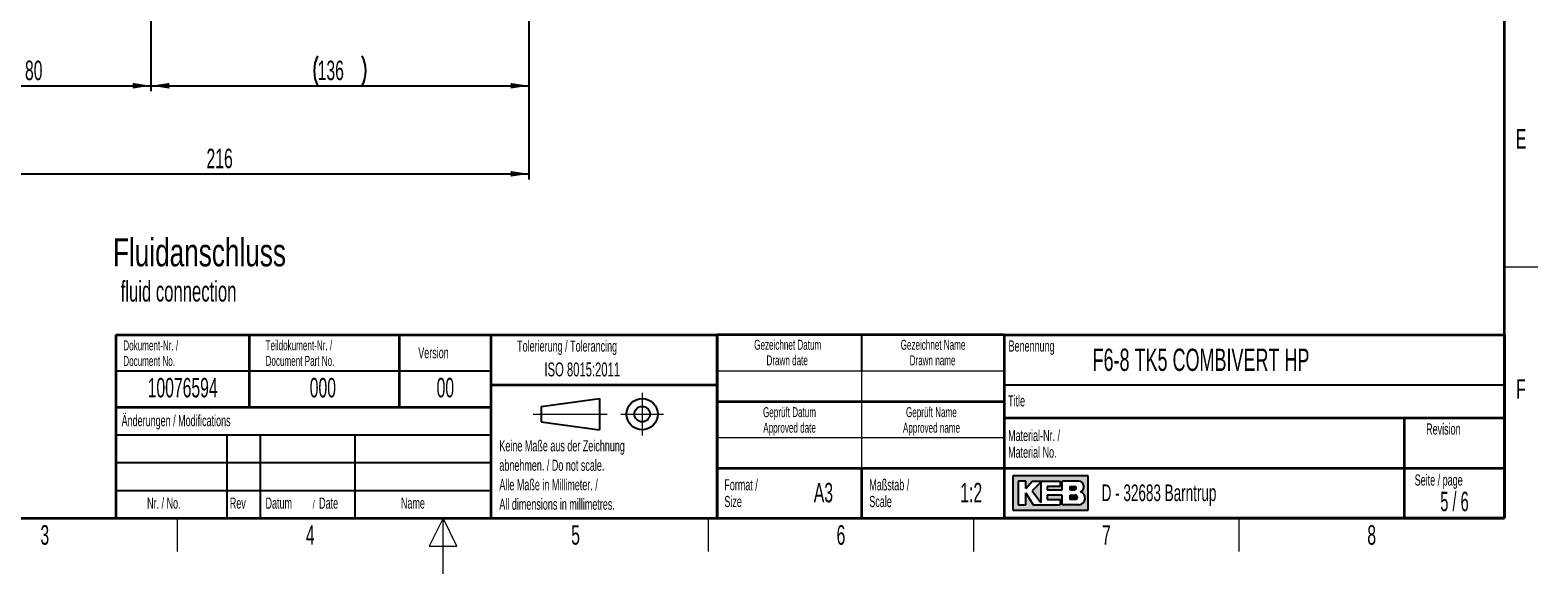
# Paper-space layout 'Blatt5' of a CAD drawing. Header units: millimetres. Extents: x 5 to 418, y 2 to 292.
# Tile 2 of 33: x 143 to 414, y 2 to 100. Entities that reach past the tile are written whole.
import ezdxf

# ---------------------------------------------------------------- set-up
doc = ezdxf.new("R2010")
doc.units = ezdxf.units.MM
doc.layers.add('SLD-0', color=7, linetype='Continuous')
doc.styles.add('SLDTEXTSTYLE0', font='TXT', dxfattribs={"width": 0.7})
doc.styles.add('SLDTEXTSTYLE1', font='TXT', dxfattribs={"width": 0.605})
doc.styles.add('SLDTEXTSTYLE2', font='TXT', dxfattribs={"width": 0.563})
doc.dimstyles.new('SLDDIMSTYLE4', dxfattribs={"dimtxt": 3.5, "dimasz": 3.302, "dimexe": 0, "dimexo": 0.0625, "dimgap": 0.875, "dimtad": 1, "dimlfac": 2, "dimrnd": 1e-09, "dimzin": 12, "dimdsep": 46, "dimtxsty": 'SLDTEXTSTYLE1', "dimsah": 1, "dimcen": 0.09, "dimadec": 0, "dimazin": 3, "dimtfac": 1, "dimtofl": 0, "dimtmove": 0, "dimatfit": 3, "dimfxl": 1, "dimfrac": 2, "dimtolj": 1, "dimtzin": 12, "dimarcsym": 0})
doc.dimstyles.new('SLDDIMSTYLE7', dxfattribs={"dimtxt": 3.5, "dimasz": 3.302, "dimexe": 0, "dimexo": 0.0625, "dimgap": 0.875, "dimtad": 1, "dimdec": 1, "dimlfac": 2, "dimrnd": 1e-09, "dimzin": 12, "dimdsep": 46, "dimtxsty": 'SLDTEXTSTYLE1', "dimsah": 1, "dimcen": 0.09, "dimadec": 0, "dimazin": 3, "dimtfac": 1, "dimtmove": 0, "dimatfit": 0, "dimfxl": 1, "dimfrac": 2, "dimtolj": 1, "dimtzin": 12, "dimarcsym": 0})

# ---------------------------------------------------------------- blocks, each defined once
blk = doc.blocks.new('_D_20')
at = {"layer": 'SLD-0', "color": 7}
for p, q in [((124.4522968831, 143.9615094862), (124.4522968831, 88.7966129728)), ((164.4522968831, 113.7498804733), (164.4522968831, 88.7966129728)), ((124.4522968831, 89.7966129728), (164.4522968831, 89.7966129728))]:
    blk.add_line(p, q, dxfattribs=at)
for points in [[(124.4522968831, 89.7966129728), (127.7542968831, 89.2886129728), (127.7542968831, 90.3046129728)], [(164.4522968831, 89.7966129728), (161.1502968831, 90.3046129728), (161.1502968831, 89.2886129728)]]:
    blk.add_solid(points, dxfattribs=at)
at = {"layer": 'SLD-0', "color": 7, "insert": (141.7786858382, 94.3083502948), "char_height": 3.5, "attachment_point": 1, "style": 'SLDTEXTSTYLE1'}
blk.add_mtext('80', dxfattribs=at)
blk = doc.blocks.new('_D_21')
at = {"layer": 'SLD-0', "color": 7}
for p, q in [((164.4522968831, 113.7498804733), (164.4522968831, 88.7966129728)), ((232.4522968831, 113.7498804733), (232.4522968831, 88.7966129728)), ((164.4522968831, 89.7966129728), (232.4522968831, 89.7966129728))]:
    blk.add_line(p, q, dxfattribs=at)
for centre, start, end in [((199.8134079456, 92.4823768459), 153.4349488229, 206.5650511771), ((197.0911855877, 92.4823768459), 333.4349488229, 26.5650511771)]:
    blk.add_arc(centre, 6.005550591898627, start, end, dxfattribs=at)
for points in [[(164.4522968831, 89.7966129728), (167.7542968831, 89.2886129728), (167.7542968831, 90.3046129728)], [(232.4522968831, 89.7966129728), (229.1502968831, 90.3046129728), (229.1502968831, 89.2886129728)]]:
    blk.add_solid(points, dxfattribs=at)
at = {"layer": 'SLD-0', "color": 7, "insert": (194.4418801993, 94.3083502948), "char_height": 3.5, "attachment_point": 1, "style": 'SLDTEXTSTYLE1'}
blk.add_mtext('136', dxfattribs=at)
blk = doc.blocks.new('_D_22')
at = {"layer": 'SLD-0', "color": 7}
for p, q in [((124.4522968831, 137.5797503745), (124.4522968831, 72.9528228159)), ((232.4522968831, 113.7498804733), (232.4522968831, 72.9528228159)), ((124.4522968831, 73.9528228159), (232.4522968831, 73.9528228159))]:
    blk.add_line(p, q, dxfattribs=at)
for points in [[(124.4522968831, 73.9528228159), (127.7542968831, 73.4448228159), (127.7542968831, 74.4608228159)], [(232.4522968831, 73.9528228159), (229.1502968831, 74.4608228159), (229.1502968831, 73.4448228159)]]:
    blk.add_solid(points, dxfattribs=at)
at = {"layer": 'SLD-0', "color": 7, "insert": (174.4418803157, 78.4645601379), "char_height": 3.5, "attachment_point": 1, "style": 'SLDTEXTSTYLE1'}
blk.add_mtext('216', dxfattribs=at)
blk = doc.blocks.new('_D_25')
at = {"layer": 'SLD-0', "color": 7}
for p, q in [((114.4497843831, 119.7498804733), (114.4497843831, 126.0998804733)), ((158.4522968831, 119.7498804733), (113.4497843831, 119.7498804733)), ((114.4497843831, 119.7498804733), (114.4497843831, 102.5797503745)), ((145.4522968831, 102.5797503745), (113.4497843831, 102.5797503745)), ((114.4497843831, 102.5797503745), (114.4497843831, 96.2297503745))]:
    blk.add_line(p, q, dxfattribs=at)
for centre, start, end in [((111.7640205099, 110.4721068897), 63.4349488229, 116.5650511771), ((111.7640205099, 111.8575237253), 243.4349488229, 296.5650511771)]:
    blk.add_arc(centre, 6.005550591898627, start, end, dxfattribs=at)
for points in [[(114.4497843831, 119.7498804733), (114.9577843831, 123.0518804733), (113.9417843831, 123.0518804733)], [(114.4497843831, 102.5797503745), (113.9417843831, 99.2777503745), (114.9577843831, 99.2777503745)]]:
    blk.add_solid(points, dxfattribs=at)
at = {"layer": 'SLD-0', "color": 7, "insert": (109.938047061, 106.4859959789), "char_height": 3.5, "attachment_point": 1, "rotation": 90.00000000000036, "style": 'SLDTEXTSTYLE1'}
blk.add_mtext('34,3', dxfattribs=at)

psp = doc.layouts.new('Blatt5')

# ---------------------------------------------------------------- hatches: boundary and pattern name
at = {"linetype": 'Continuous'}
h = psp.add_hatch(color=7, dxfattribs=at)
h.paths.add_polyline_path([(319.519086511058, 13.45626988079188), (333.083981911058, 13.45626988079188), (333.083981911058, 19.65736492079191), (319.519086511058, 19.65736492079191)], flags=0)
edge = h.paths.add_edge_path(flags=0)
edge.add_arc((331.3188604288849, 15.61738520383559), 1.20464082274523, -81.72003226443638, 70.1709600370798, ccw=False)
edge.add_line((331.4923410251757, 14.42530131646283), (331.480008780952, 14.42519098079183))
edge.add_line((331.480008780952, 14.42519098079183), (328.4331606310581, 14.42519098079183))
edge.add_line((328.4331606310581, 14.42519098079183), (328.4331606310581, 16.16924896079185))
edge.add_line((328.4331606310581, 16.16924896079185), (325.7201815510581, 16.16924896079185))
edge.add_line((325.7201815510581, 16.16924896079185), (325.7201815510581, 15.39411208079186))
edge.add_line((325.7201815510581, 15.39411208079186), (328.0455921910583, 15.39411208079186))
edge.add_line((328.0455921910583, 15.39411208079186), (328.0455921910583, 14.42519098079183))
edge.add_line((328.0455921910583, 14.42519098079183), (323.2009866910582, 14.42519098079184))
edge.add_line((323.2009866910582, 14.42519098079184), (321.8444971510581, 16.55681740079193))
edge.add_line((321.8444971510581, 16.55681740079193), (321.8444971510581, 14.42519098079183))
edge.add_line((321.8444971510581, 14.42519098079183), (320.4880076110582, 14.42519098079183))
edge.add_line((320.4880076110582, 14.42519098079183), (320.4880076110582, 18.68844382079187))
edge.add_line((320.4880076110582, 18.68844382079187), (321.8444971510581, 18.68844382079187))
edge.add_line((321.8444971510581, 18.68844382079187), (321.8444971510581, 17.33195428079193))
edge.add_line((321.8444971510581, 17.33195428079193), (323.0072024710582, 18.68844382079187))
edge.add_line((323.0072024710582, 18.68844382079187), (328.0455921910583, 18.68844382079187))
edge.add_line((328.0455921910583, 18.68844382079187), (328.0455921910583, 17.71952272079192))
edge.add_line((328.0455921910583, 17.71952272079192), (325.7201815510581, 17.71952272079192))
edge.add_line((325.7201815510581, 17.71952272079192), (325.7201815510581, 17.13817006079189))
edge.add_line((325.7201815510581, 17.13817006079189), (328.4331606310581, 17.13817006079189))
edge.add_line((328.4331606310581, 17.13817006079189), (328.4331606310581, 18.68844382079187))
edge.add_line((328.4331606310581, 18.68844382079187), (331.4242487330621, 18.68844382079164))
edge.add_line((331.4242487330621, 18.68844382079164), (331.4256482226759, 18.68844382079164))
edge.add_line((331.4256482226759, 18.68844382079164), (331.4259454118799, 18.68845828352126))
edge.add_arc((331.2860949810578, 17.67430640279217), 1.023749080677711, -64.45894120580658, 82.14849338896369, ccw=False)
psp.add_hatch(color=7, dxfattribs=at).paths.add_polyline_path([(324.5574762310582, 14.81275942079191), (324.557476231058, 18.49465960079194), (323.0072024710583, 16.94438584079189)], flags=0)
h = psp.add_hatch(color=7, dxfattribs=at)
edge = h.paths.add_edge_path(flags=0)
edge.add_line((329.7896501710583, 17.13817006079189), (330.6013652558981, 17.13817006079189))
edge.add_arc((330.6568434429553, 17.42884639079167), 0.2959232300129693, 259.1945394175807, 460.8054605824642)
edge.add_line((330.6013652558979, 17.71952272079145), (329.7896501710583, 17.71952272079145))
edge.add_line((329.7896501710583, 17.71952272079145), (329.7896501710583, 17.13817006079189))
h = psp.add_hatch(color=7, dxfattribs=at)
edge = h.paths.add_edge_path(flags=0)
edge.add_line((329.7896501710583, 15.39411208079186), (330.7588584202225, 15.39411208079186))
edge.add_arc((330.7588584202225, 15.78168052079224), 0.3875684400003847, 270.0000000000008, 450.0000000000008)
edge.add_line((330.7588584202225, 16.16924896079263), (330.7386620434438, 16.16924896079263))
edge.add_line((330.7386620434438, 16.16924896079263), (329.7896501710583, 16.16924896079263))
edge.add_line((329.7896501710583, 16.16924896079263), (329.7896501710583, 15.39411208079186))

# ---------------------------------------------------------------- linework, layer by layer
at = {"layer": 'SLD-0', "lineweight": 35}
for p, q in [((408, 12), (408, 282.5)), ((158.116731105, 45.0000000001), (225.616731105, 45.0000000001)), ((158.116731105, 45.0000000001), (158.116731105, 32.0000000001)), ((182.116731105, 45.0000000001), (182.116731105, 32.0000000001)), ((209.116731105, 45.0000000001), (209.116731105, 32.0000000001)), ((225.616731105, 45.0000000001), (225.616731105, 32.0000000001)), ((225.616731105, 45), (266.3304509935, 45)), ((225.616731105, 45), (225.616731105, 36)), ((266.3304509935, 12), (266.3304509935, 45)), ((266.3304509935, 45), (266.3304509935, 12)), ((318, 45), (266.3304509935, 45)), ((318, 45), (318, 12)), ((318, 45), (318, 40.1053465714)), ((318, 45), (408, 45)), ((318, 45), (318, 12)), ((408, 45), (408, 12)), ((225.616731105, 36), (266.3304509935, 36)), ((225.616731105, 36), (225.616731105, 12)), ((266.3304509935, 33), (318, 33)), ((158.116731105, 31.9999999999), (158.116731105, 12)), ((158.116731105, 31.9999999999), (225.616731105, 31.9999999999)), ((225.616731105, 31.9999999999), (225.616731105, 12)), ((408, 30), (318, 30)), ((390, 12), (390, 30)), ((266.3304509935, 21), (318, 21)), ((292.3304509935, 21), (292.3304509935, 12)), ((318, 21), (390, 21)), ((390, 21), (408, 21)), ((26, 12), (408, 12)), ((158.116731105, 12), (225.616731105, 12)), ((225.616731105, 12), (266.3304509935, 12)), ((266.3304509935, 12), (318, 12)), ((408, 12), (318, 12))]:
    psp.add_line(p, q, dxfattribs=at)
at = {"layer": 'SLD-0', "lineweight": 18}
for p, q in [((408, 57.25), (414, 57.25)), ((266.3304509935, 38.5), (318, 38.5)), ((292.3304509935, 38.5), (292.3304509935, 33)), ((252.8396209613, 34.5746449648), (252.8396209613, 26.8746449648)), ((292.3304509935, 33), (292.3304509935, 26.5)), ((233.2396209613, 30.7246449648), (246.5396209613, 30.7246449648)), ((248.9896209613, 30.7246449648), (256.6896209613, 30.7246449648)), ((266.3304509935, 26.5), (318, 26.5)), ((292.3304509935, 26.5), (292.3304509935, 21)), ((169.25, 6), (169.25, 12)), ((217, 12), (214.5, 7)), ((217, 2), (217, 12)), ((219.5, 7), (217, 12)), ((264.75, 6), (264.75, 12)), ((312.5, 6), (312.5, 12)), ((360.25, 6), (360.25, 12)), ((214.5, 7), (219.5, 7))]:
    psp.add_line(p, q, dxfattribs=at)
at = {"layer": 'SLD-0'}
for p, q in [((292.3304509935, 45), (292.3304509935, 38.5)), ((158.116731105, 38.5000000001), (225.616731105, 38.5000000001)), ((318, 36), (408, 36)), ((158.116731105, 27), (225.616731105, 27)), ((178.116731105, 27), (178.116731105, 12)), ((184.116731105, 27), (184.116731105, 12)), ((201.116731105, 27), (201.116731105, 12)), ((158.116731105, 22), (225.616731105, 22)), ((158.116731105, 17), (225.616731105, 17)), ((331.4242487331, 18.6884438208), (331.4256482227, 18.6884438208)), ((331.4256482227, 18.6884438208), (331.4259454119, 18.6884582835)), ((331.480008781, 14.4251909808), (331.4923410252, 14.4253013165))]:
    psp.add_line(p, q, dxfattribs=at)
at = {"layer": 'SLD-0', "lineweight": 25}
for p, q in [((234.6396209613, 32.1246449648), (245.1396209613, 33.5246449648)), ((245.1396209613, 33.5246449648), (245.1396209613, 27.9246449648)), ((158.116731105, 32.0000000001), (225.616731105, 32.0000000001)), ((234.6396209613, 32.1246449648), (234.6396209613, 29.3246449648)), ((234.6396209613, 29.3246449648), (245.1396209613, 27.9246449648))]:
    psp.add_line(p, q, dxfattribs=at)
at = {"layer": 'SLD-0', "linetype": 'Continuous'}
for p, q in [((333.0839819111, 19.6573649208), (319.5190865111, 19.6573649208)), ((319.5190865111, 19.6573649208), (319.5190865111, 13.4562698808)), ((333.0839819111, 13.4562698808), (333.0839819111, 19.6573649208)), ((321.8444971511, 18.6884438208), (320.4880076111, 18.6884438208)), ((320.4880076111, 18.6884438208), (320.4880076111, 14.4251909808)), ((321.8444971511, 17.3319542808), (323.0072024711, 18.6884438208)), ((321.8444971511, 17.3319542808), (321.8444971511, 18.6884438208)), ((321.8444971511, 14.4251909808), (321.8444971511, 16.5568174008)), ((321.8444971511, 16.5568174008), (323.2009866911, 14.4251909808)), ((323.0072024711, 18.6884438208), (328.0455921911, 18.6884438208)), ((324.5574762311, 18.4946596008), (323.0072024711, 16.9443858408)), ((323.0072024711, 16.9443858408), (324.5574762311, 14.8127594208)), ((324.5574762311, 18.4946596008), (324.5574762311, 14.8127594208)), ((325.7201815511, 17.7195227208), (325.7201815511, 17.1381700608)), ((328.0455921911, 17.7195227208), (325.7201815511, 17.7195227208)), ((325.7201815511, 17.1381700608), (328.4331606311, 17.1381700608)), ((328.0455921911, 18.6884438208), (328.0455921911, 17.7195227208)), ((331.4242487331, 18.6884438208), (328.4331606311, 18.6884438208)), ((328.4331606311, 17.1381700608), (328.4331606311, 18.6884438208)), ((329.7896501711, 17.7195227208), (330.6013652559, 17.7195227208)), ((329.7896501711, 17.7195227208), (329.7896501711, 17.1381700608)), ((329.7896501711, 17.1381700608), (330.6013652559, 17.1381700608)), ((331.4242487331, 18.6884438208), (331.4256482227, 18.6884438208)), ((331.4256482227, 18.6884438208), (331.4259454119, 18.6884582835)), ((320.4880076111, 14.4251909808), (321.8444971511, 14.4251909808)), ((323.2009866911, 14.4251909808), (328.0455921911, 14.4251909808)), ((325.7201815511, 16.1692489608), (325.7201815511, 15.3941120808)), ((328.4331606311, 16.1692489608), (325.7201815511, 16.1692489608)), ((325.7201815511, 15.3941120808), (328.0455921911, 15.3941120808)), ((328.0455921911, 15.3941120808), (328.0455921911, 14.4251909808)), ((328.4331606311, 14.4251909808), (328.4331606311, 16.1692489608)), ((331.480008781, 14.4251909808), (328.4331606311, 14.4251909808)), ((329.7896501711, 16.1692489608), (330.7588584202, 16.1692489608)), ((329.7896501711, 16.1692489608), (329.7896501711, 15.3941120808)), ((330.7588584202, 15.3941120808), (329.7896501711, 15.3941120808)), ((330.7386620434, 16.1692489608), (330.7588584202, 16.1692489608)), ((331.480008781, 14.4251909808), (331.4923410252, 14.4253013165)), ((319.5190865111, 13.4562698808), (333.0839819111, 13.4562698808))]:
    psp.add_line(p, q, dxfattribs=at)
at = {"layer": 'SLD-0', "lineweight": 25}
for radius in [2.799999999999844, 1.400000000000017]:
    psp.add_circle((252.8396209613, 30.7246449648), radius, dxfattribs=at)
at = {"layer": 'SLD-0', "linetype": 'Continuous'}
for centre, radius, start, end in [((330.656843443, 17.4288463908), 0.2959232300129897, 259.1945394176, 100.8054605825), ((331.2860949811, 17.6743064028), 1.023749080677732, 295.5410587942, 82.148493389), ((331.3188604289, 15.6173852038), 1.204640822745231, 278.2799677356, 70.1709600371), ((330.7588584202, 15.7816805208), 0.3875684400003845, 270, 90)]:
    psp.add_arc(centre, radius, start, end, dxfattribs=at)

# ---------------------------------------------------------------- texts
at = {"layer": 'SLD-0'}
for s, insert, char_height, attachment_point, style in [('E', (410.9815679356, 82.0010772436), 3.5, 2, 'SLDTEXTSTYLE1'), ('Dokument-Nr. /', (159.4706948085, 43.9891162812), 1.8, 1, 'SLDTEXTSTYLE1'), ('Teildokument-Nr. /', (185.0721201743, 44.0073193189), 1.8, 1, 'SLDTEXTSTYLE1'), ('Tolerierung / Tolerancing', (230.3365652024, 43.9666257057), 2, 1, 'SLDTEXTSTYLE1'), ('Gezeichnet Datum', (279.0254468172, 44.103942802), 1.8, 2, 'SLDTEXTSTYLE1'), ('Gezeichnet Name', (305.1708434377, 44.1039425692), 1.8, 2, 'SLDTEXTSTYLE1'), ('Benennung', (318.7636716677, 43.9908879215), 2, 1, 'SLDTEXTSTYLE1'), ('Document No.', (159.4706948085, 41.189116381), 1.8, 1, 'SLDTEXTSTYLE1'), ('Document Part No.', (185.0721201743, 41.2073194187), 1.8, 1, 'SLDTEXTSTYLE1'), ('Version', (212.5452394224, 42.7601484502), 2, 1, 'SLDTEXTSTYLE1'), ('Drawn date', (278.9302899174, 41.3039429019), 1.8, 2, 'SLDTEXTSTYLE1'), ('Drawn name', (305.0870934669, 41.303942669), 1.8, 2, 'SLDTEXTSTYLE1'), ('F6-8 TK5 COMBIVERT HP', (333.8826865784, 42.5045192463), 4, 1, 'SLDTEXTSTYLE1'), ('ISO 8015:2011', (235.2515272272, 40.0184824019), 2.5, 1, 'SLDTEXTSTYLE1'), ('10076594', (170.1557203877, 37.2429898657), 3.5, 2, 'SLDTEXTSTYLE1'), ('000', (195.3766861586, 37.2429898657), 3.5, 2, 'SLDTEXTSTYLE1'), ('00', (217.4240130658, 37.2527124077), 3.5, 2, 'SLDTEXTSTYLE1'), ('F', (410.9536166, 37.0010772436), 3.5, 2, 'SLDTEXTSTYLE1'), ('Title', (318.6797653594, 34.1107265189), 2, 1, 'SLDTEXTSTYLE1'), ('Änderungen / Modifications', (159.1698388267, 30.5619096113), 2, 1, 'SLDTEXTSTYLE1'), ('Geprüft Datum', (279.349366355, 31.9851255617), 1.8, 2, 'SLDTEXTSTYLE1'), ('Geprüft Name', (304.8761939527, 31.9851255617), 1.8, 2, 'SLDTEXTSTYLE1'), ('Approved date', (279.3620221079, 29.1851256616), 1.8, 2, 'SLDTEXTSTYLE1'), ('Approved name', (304.900256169, 29.1851256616), 1.8, 2, 'SLDTEXTSTYLE1'), ('Material-Nr. /', (318.6797653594, 27.8878268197), 2, 1, 'SLDTEXTSTYLE1'), ('Revision', (393.8965220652, 29.0591225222), 2, 1, 'SLDTEXTSTYLE1'), ('Keine Maße aus der Zeichnung', (227.1404191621, 26.0307047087), 2, 1, 'SLDTEXTSTYLE1'), ('Material No.', (318.6797653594, 24.8878267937), 2, 1, 'SLDTEXTSTYLE1'), ('abnehmen. / Do not scale.', (227.1404191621, 22.5307046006), 2, 1, 'SLDTEXTSTYLE1'), ('Alle Maße in Millimeter. /', (227.1404191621, 19.0307044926), 2, 1, 'SLDTEXTSTYLE1'), ('Format /', (267.6250939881, 19.0115942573), 2, 1, 'SLDTEXTSTYLE1'), ('Maßstab /', (293.7028556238, 19.0115944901), 2, 1, 'SLDTEXTSTYLE1'), ('Seite / page', (391.8390568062, 19.8830679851), 2, 1, 'SLDTEXTSTYLE1'), ('A3', (285.4514616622, 18.3608999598), 3.5, 2, 'SLDTEXTSTYLE1'), ('1:2', (312.0463964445, 18.3609001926), 3.5, 2, 'SLDTEXTSTYLE1'), ('D - 32683 Barntrup', (335.5202035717, 18.0786992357), 3, 1, 'SLDTEXTSTYLE1'), ('5 / 6', (399.0036827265, 16.7706515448), 3.5, 2, 'SLDTEXTSTYLE2'), ('Nr. / No.', (163.7531858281, 15.7243863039), 2, 1, 'SLDTEXTSTYLE1'), ('Rev', (178.6350602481, 15.7243863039), 2, 1, 'SLDTEXTSTYLE1'), ('Datum', (185.0629406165, 15.7243863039), 2, 1, 'SLDTEXTSTYLE1'), ('/', (193.5459265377, 15.2242968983), 1.5, 1, 'SLDTEXTSTYLE1'), ('Date', (194.7021767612, 15.7243863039), 2, 1, 'SLDTEXTSTYLE1'), ('Name', (209.4275491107, 15.7290047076), 2, 1, 'SLDTEXTSTYLE1'), ('All dimensions in millimetres.', (227.1404191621, 15.5307043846), 2, 1, 'SLDTEXTSTYLE1'), ('Size', (267.6250939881, 16.0115942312), 2, 1, 'SLDTEXTSTYLE1'), ('Scale', (293.7028556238, 16.011594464), 2, 1, 'SLDTEXTSTYLE1'), ('3', (145.3527123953, 10.7429955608), 3.5, 2, 'SLDTEXTSTYLE1'), ('4', (193.1027123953, 10.7429955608), 3.5, 2, 'SLDTEXTSTYLE1'), ('5', (240.8527123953, 10.7429955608), 3.5, 2, 'SLDTEXTSTYLE1'), ('6', (288.6027123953, 10.7429955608), 3.5, 2, 'SLDTEXTSTYLE1'), ('7', (336.3527123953, 10.7429955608), 3.5, 2, 'SLDTEXTSTYLE1'), ('8', (384.1027123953, 10.7429955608), 3.5, 2, 'SLDTEXTSTYLE1')]:
    psp.add_mtext(s, dxfattribs=dict(at, insert=insert, char_height=char_height, attachment_point=attachment_point, style=style))
at = {"layer": 'SLD-0', "color": 7, "attachment_point": 1}
for s, insert, char_height, style in [('Fluidanschluss', (157.6143080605, 62.3393340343), 5.0270833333, 'SLDTEXTSTYLE0'), ('fluid connection', (159.0033705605, 54.6802095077), 3.7041666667, 'SLDTEXTSTYLE1')]:
    psp.add_mtext(s, dxfattribs=dict(at, insert=insert, char_height=char_height, style=style))

# ---------------------------------------------------------------- dimensions: what is measured, and where the dimension line sits
at = {"layer": 'SLD-0', "color": 7}
for base, p1, p2, picture, middle in [((164.4522968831, 89.7966129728), (124.4522968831, 143.9615094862), (164.4522968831, 113.7498804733), '_D_20', (144.4522968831, 89.7966129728)), ((232.4522968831, 73.9528228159), (124.4522968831, 137.5797503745), (232.4522968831, 113.7498804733), '_D_22', (178.4522968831, 73.9528228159))]:
    dim = psp.add_linear_dim(base=base, p1=p1, p2=p2, dimstyle='SLDDIMSTYLE4', dxfattribs=at)
    dim.commit()
    dim.dimension.update_dxf_attribs({"geometry": picture, "text_midpoint": middle, "dimtype": 160})
dim = psp.add_linear_dim(base=(114.4497843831, 102.5797503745), p1=(158.4522968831, 119.7498804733), p2=(145.4522968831, 102.5797503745), angle=90, text='(<>)', dimstyle='SLDDIMSTYLE7', dxfattribs=at)
dim.commit()
dim.dimension.update_dxf_attribs({"geometry": '_D_25', "text_midpoint": (114.4497843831, 111.1648154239), "dimtype": 160})
dim = psp.add_linear_dim(base=(232.4522968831, 89.7966129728), p1=(164.4522968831, 113.7498804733), p2=(232.4522968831, 113.7498804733), text='(<>)', dimstyle='SLDDIMSTYLE4', dxfattribs=at)
dim.commit()
dim.dimension.update_dxf_attribs({"geometry": '_D_21', "text_midpoint": (198.4522968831, 89.7966129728), "dimtype": 160})

doc.saveas('drawing.dxf')
